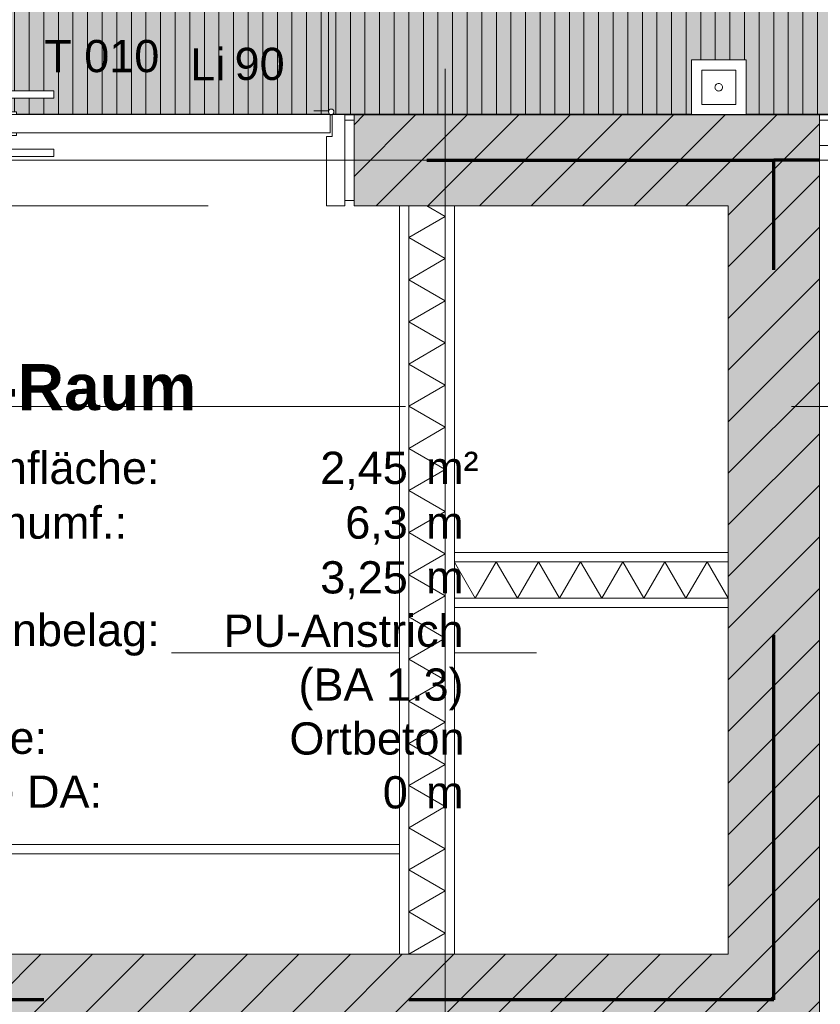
# Model space of a CAD drawing. Header units: metres. Extents: x -111 to 152, y -132 to 99.
# Tile 35 of 256: x -20.07 to -17.87, y -18.51 to -15.82. Entities that reach past the tile are written whole.
import ezdxf
from ezdxf.enums import TextEntityAlignment as Align

# ---------------------------------------------------------------- set-up
doc = ezdxf.new("R2010")
doc.units = ezdxf.units.M
doc.header["$PDMODE"] = 1
doc.header["$PDSIZE"] = -2
for name, pattern in [('Achsen 01', [5.291531, 3.175, -1.058062, 0.352704, -0.705764]), ('gestrichelt - 01', [2, 1, -1]), ('ISO-07 Punktiert', [0.889, 0.127, -0.762]), ('Raster 01', [2, 1, -1]), ('VW-01 Strichlinie kurz', [2, 1, -1])]:
    doc.linetypes.add(name, pattern=pattern)
doc.layers.get('0').update_dxf_attribs({"lineweight": 25})
for name, color, linetype, lineweight in [('013_Beton und Stahlbetonarbeiten-000 Brandschutz', 7, 'Continuous', 9), ('013_Beton und Stahlbetonarbeiten-000 Unterzüge', 7, 'ISO-07 Punktiert', 13), ('013_Beton und Stahlbetonarbeiten-340 Innenwände', 7, 'Continuous', 18), ('027_Tischlerarbeiten-340 Innentüren', 7, 'Continuous', 9), ('031_Metallbauarbeiten-340 Innentüren _ Elemente', 7, 'Continuous', 9), ('039_Trockenbauarbeiten-340 Gipskarton', 7, 'Continuous', 9), ('_1.35m (3D)', 7, 'Continuous', 9), ('_EG (2D)', 7, 'Continuous', 9), ('_EG - DS (2D)', 7, 'Continuous', 9), ('_GRU (2D)', 7, 'Continuous', 9), ('AV1-Brandschutzkonzept-Brandschutzkonzept', 7, 'Continuous', 5), ('AV1-Schnitt Achsen', 7, 'Achsen 01', 18), ('AV1-Stempel-Raumstempel', 7, 'Continuous', 9), ('Bemaßung-Bemaßung', 7, 'Continuous', 9), ('Keine', 7, 'Continuous', 9)]:
    doc.layers.add(name, color=color, linetype=linetype, lineweight=lineweight)
for name, color, linetype, lineweight, true_color in [('013_Beton und Stahlbetonarbeiten-000 Sichtbeton-341 tragende In', 5, 'Continuous', 5, 0x0000ff), ('013_Beton und Stahlbetonarbeiten-000 Sichtbeton-344 Innenwandöf', 5, 'Continuous', 5, 0x0000ff), ('031_Metallbauarbeiten-350 Lamellendecke DS', 7, 'Continuous', 35, 0x666666), ('039_Trockenbauarbeiten-340 Dämmung', 7, 'Continuous', 9, 0xc0c0c0), ('AV1-Achsen', 1, 'Achsen 01', 18, 0xff0000), ('AV1-Raster', 7, 'Raster 01', 9, 0xa6a6a6), ('AV1-Stempel-Türnummern', 7, 'Continuous', 100, 0x02abea)]:
    doc.layers.add(name, color=color, linetype=linetype, lineweight=lineweight, true_color=true_color)
doc.layers.get('0').freeze()
doc.styles.add('Arial', font='arial.ttf')
doc.styles.add('Arial (bold)', font='arialbd.ttf')
doc.dimstyles.new('COE 50', dxfattribs={"dimtxt": 126.090495, "dimasz": 0.001414, "dimexe": 0.001, "dimexo": 0.01, "dimgap": 0.001, "dimtad": 1, "dimdec": 3, "dimtxsty": 'Arial', "dimblk": 'VW_SLASH-3', "dimblk1": 'VW_SLASH-3', "dimblk2": 'VW_SLASH-3', "dimcen": 0, "dimadec": 3, "dimazin": 0, "dimtfac": 0.8, "dimtdec": 3, "dimtix": 1, "dimtmove": 0, "dimatfit": 0, "dimldrblk": 'VW_SLASH-2', "dimfxl": 0.002, "dimfxlon": 1, "dimfrac": 2, "dimtolj": 1, "dimarcsym": 0})

# ---------------------------------------------------------------- blocks, each defined once
blk = doc.blocks.new('Group-2')
at = {"layer": 'AV1-Raster'}
for p, q in [((-18.9, -22.95), (-18.9, 1.35)), ((1.35, -16.2), (-40.5, -16.2)), ((1.35, -17.55), (-40.5, -17.55))]:
    blk.add_line(p, q, dxfattribs=at)
blk = doc.blocks.new('1.35m (3D)')
at = {"layer": 'AV1-Raster', "color": 7}
blk.add_blockref('Group-2', (0, 0), dxfattribs=at)
blk = doc.blocks.new('EG - DS (2D)')
at = {"layer": '031_Metallbauarbeiten-350 Lamellendecke DS', "linetype": 'Continuous', "lineweight": 0, "transparency": 33554508}
h = blk.add_hatch(color=254, dxfattribs=at)
h.paths.add_polyline_path([(-5.55, -5.525), (-31.125, -5.525), (-31.125, -7.35), (-25.575, -7.35), (-25.575, -13.625), (-23.075, -13.625), (-23.075, -7.975), (-16.075, -7.975), (-16.075, -13.625), (-23.075, -13.625), (-23.075, -16.075), (-16.075, -16.075), (-16.075, -16.05), (-5.55, -16.05)])
h.paths.add_polyline_path([(-8.0229, -7.95), (-8.0229, -13.65), (-13.575, -13.65), (-13.575, -7.95)])
at = {"layer": '031_Metallbauarbeiten-350 Lamellendecke DS', "linetype": 'Continuous', "lineweight": 9, "transparency": 33554508}
h = blk.add_hatch(dxfattribs=at)
h.set_pattern_fill('Lamellendecke', color=252, style=0, pattern_type=2)
h.set_pattern_definition([(90, (0, 0), (0.04, 0), [])])
h.paths.add_polyline_path([(-5.55, -5.525), (-31.125, -5.525), (-31.125, -7.35), (-25.575, -7.35), (-25.575, -13.625), (-23.075, -13.625), (-23.075, -7.975), (-16.075, -7.975), (-16.075, -13.625), (-23.075, -13.625), (-23.075, -16.075), (-16.075, -16.075), (-16.075, -16.05), (-5.55, -16.05)])
h.paths.add_polyline_path([(-8.0229, -7.95), (-8.0229, -13.65), (-13.575, -13.65), (-13.575, -7.95)])
at = {"layer": '031_Metallbauarbeiten-350 Lamellendecke DS', "flags": 128}
blk.add_lwpolyline([(-5.55, -5.525), (-31.125, -5.525), (-31.125, -7.35), (-25.575, -7.35), (-25.575, -13.625), (-23.075, -13.625), (-23.075, -7.975), (-16.075, -7.975), (-16.075, -13.625), (-23.075, -13.625), (-23.075, -16.075), (-16.075, -16.075), (-16.075, -16.05), (-5.55, -16.05)], close=True, dxfattribs=at)
blk = doc.blocks.new('Group-85')
at = {"color": 255}
blk.add_wipeout([(-0.0001, -0.1499), (0.1499, -0.1499), (0.1499, 0.0001), (-0.0001, 0.0001)], dxfattribs=at).dxf.layer = 'AV1-Brandschutzkonzept-Brandschutzkonzept'
at = {"layer": 'AV1-Brandschutzkonzept-Brandschutzkonzept', "color": 1, "true_color": 0xff0000, "flags": 128}
blk.add_lwpolyline([(-0.0001, -0.1499), (0.1499, -0.1499), (0.1499, 0.0001), (-0.0001, 0.0001)], close=True, dxfattribs=at)
at = {"color": 255}
blk.add_wipeout([(0.028, -0.1218), (0.1218, -0.1218), (0.1218, -0.028), (0.028, -0.028)], dxfattribs=at).dxf.layer = 'AV1-Brandschutzkonzept-Brandschutzkonzept'
at = {"layer": 'AV1-Brandschutzkonzept-Brandschutzkonzept', "color": 1, "true_color": 0xff0000, "flags": 128}
blk.add_lwpolyline([(0.028, -0.1218), (0.1218, -0.1218), (0.1218, -0.028), (0.028, -0.028)], close=True, dxfattribs=at)
at = {"layer": 'AV1-Brandschutzkonzept-Brandschutzkonzept', "color": 1, "lineweight": 5, "true_color": 0xff0000, "flags": 128}
blk.add_lwpolyline([(0.0644, -0.0749), (0.0644, -0.0749, 0.414214), (0.0749, -0.0854), (0.0749, -0.0854, 0.414214), (0.0854, -0.0749), (0.0854, -0.0749), (0.0854, -0.0749, 0.414214), (0.0749, -0.0644), (0.0749, -0.0644, 0.414214), (0.0644, -0.0749)], format="xyb", close=True, dxfattribs=at)
blk = doc.blocks.new('Handfeuermelder')
at = {"layer": 'AV1-Brandschutzkonzept-Brandschutzkonzept', "color": 7, "transparency": 33554687}
blk.add_blockref('Group-85', (0, 0), dxfattribs=at)
blk = doc.blocks.new('Group-174')
at = {"color": 255, "linetype": 'Continuous', "lineweight": 5}
blk.add_wipeout([(-18.375, 18.9), (-16.325, 18.9), (-16.325, 19), (-18.375, 19)], dxfattribs=at).dxf.layer = '039_Trockenbauarbeiten-340 Dämmung'
blk = doc.blocks.new('Group-175')
at = {"layer": '039_Trockenbauarbeiten-340 Dämmung', "transparency": 33554687, "flags": 128}
blk.add_lwpolyline([(-18.375, 19), (-18.3173, 18.9), (-18.2595, 19), (-18.2018, 18.9), (-18.1441, 19), (-18.0863, 18.9), (-18.0286, 19), (-17.9709, 18.9), (-17.9131, 19), (-17.8554, 18.9), (-17.7976, 19), (-17.7399, 18.9), (-17.6822, 19), (-17.6244, 18.9), (-17.5667, 19), (-17.509, 18.9), (-17.4512, 19), (-17.3935, 18.9), (-17.3358, 19), (-17.278, 18.9), (-17.2203, 19), (-17.1626, 18.9), (-17.1048, 19), (-17.0471, 18.9), (-16.9894, 19), (-16.9316, 18.9), (-16.8739, 19), (-16.8162, 18.9), (-16.7584, 19), (-16.7007, 18.9), (-16.6429, 19), (-16.5852, 18.9), (-16.5275, 19), (-16.4697, 18.9), (-16.412, 19), (-16.3543, 18.9), (-16.325, 18.9507)], dxfattribs=at)
blk = doc.blocks.new('Group-176')
at = {"layer": '039_Trockenbauarbeiten-340 Dämmung'}
blk.add_blockref('Group-174', (0, 0), dxfattribs=at)
at = {"layer": '039_Trockenbauarbeiten-340 Dämmung', "transparency": 33554687}
blk.add_blockref('Group-175', (0, 0), dxfattribs=at)
blk = doc.blocks.new('Parametric Object-22')
at = {"layer": '039_Trockenbauarbeiten-340 Dämmung', "color": 7, "transparency": 33554687}
blk.add_blockref('Group-176', (0, 0), dxfattribs=at)
at = {"layer": '039_Trockenbauarbeiten-340 Dämmung', "color": 0, "flags": 1}
for tag in ['IFC_UUID', 'instanceID', 'prm0_name', 'prm0_type', 'prm0_value', 'prm1_name', 'prm1_type', 'prm1_value', 'prm2_name', 'prm2_type', 'prm2_value', 'prm3_name', 'prm3_type', 'prm3_value', 'prm4_name', 'prm4_type', 'prm4_value', 'prm5_name', 'prm5_type', 'prm5_value', 'prm6_name', 'prm6_type', 'prm6_value']:
    blk.add_attdef(tag, (-19, -18.375), '', height=0.00018, dxfattribs=at)
blk = doc.blocks.new('Group-177')
at = {"color": 255, "linetype": 'Continuous', "lineweight": 5}
blk.add_wipeout([(-17.3, 18.125), (-17.3, 18.875), (-17.4, 18.875), (-17.4, 18.125)], dxfattribs=at).dxf.layer = '039_Trockenbauarbeiten-340 Dämmung'
blk = doc.blocks.new('Group-178')
at = {"layer": '039_Trockenbauarbeiten-340 Dämmung', "transparency": 33554687, "flags": 128}
blk.add_lwpolyline([(-17.4, 18.125), (-17.3, 18.1827), (-17.4, 18.2405), (-17.3, 18.2982), (-17.4, 18.3559), (-17.3, 18.4137), (-17.4, 18.4714), (-17.3, 18.5291), (-17.4, 18.5869), (-17.3, 18.6446), (-17.4, 18.7024), (-17.3, 18.7601), (-17.4, 18.8178), (-17.301, 18.875)], dxfattribs=at)
blk = doc.blocks.new('Group-179')
at = {"layer": '039_Trockenbauarbeiten-340 Dämmung'}
blk.add_blockref('Group-177', (0, 0), dxfattribs=at)
at = {"layer": '039_Trockenbauarbeiten-340 Dämmung', "transparency": 33554687}
blk.add_blockref('Group-178', (0, 0), dxfattribs=at)
blk = doc.blocks.new('Parametric Object-23')
at = {"layer": '039_Trockenbauarbeiten-340 Dämmung', "color": 7, "transparency": 33554687}
blk.add_blockref('Group-179', (0, 0), dxfattribs=at)
at = {"layer": '039_Trockenbauarbeiten-340 Dämmung', "color": 0, "flags": 1}
for tag in ['IFC_UUID', 'instanceID', 'prm0_name', 'prm0_type', 'prm0_value', 'prm1_name', 'prm1_type', 'prm1_value', 'prm2_name', 'prm2_type', 'prm2_value', 'prm3_name', 'prm3_type', 'prm3_value', 'prm4_name', 'prm4_type', 'prm4_value', 'prm5_name', 'prm5_type', 'prm5_value', 'prm6_name', 'prm6_type', 'prm6_value']:
    blk.add_attdef(tag, (-18.875, -17.4), '', height=0.00018, dxfattribs=at)
blk = doc.blocks.new('COE - Innentür 1.55 - 01')
at = {"layer": '031_Metallbauarbeiten-340 Innentüren _ Elemente', "color": 253, "linetype": 'gestrichelt - 01', "lineweight": 9, "flags": 128}
for points in [[(0.0125, 1.4425), (-0.0075, 1.4425), (-0.0075, 1.48), (-0.1275, 1.48), (-0.1275, 1.5), (0.0125, 1.5)], [(0.065, 1.435), (0.065, 1.385), (-1.255, 1.385), (-1.255, 1.435)], [(-0.025, 1.435), (-0.025, 1.4425), (0.03, 1.4425), (0.03, 1.435)], [(0.0125, 1.3775), (-0.0075, 1.3775), (-0.0075, 1.34), (-0.1275, 1.34), (-0.1275, 1.32), (0.0125, 1.32)], [(-0.025, 1.3775), (-0.025, 1.385), (0.03, 1.385), (0.03, 1.3775)]]:
    blk.add_lwpolyline(points, close=True, dxfattribs=at)
at = {"layer": '031_Metallbauarbeiten-340 Innentüren _ Elemente', "color": 253, "linetype": 'gestrichelt - 01', "lineweight": 9}
blk.add_arc((-1.255, 1.435), 1.32, 270, 357.8307, dxfattribs=at)
at = {"color": 255}
blk.add_wipeout([(-1.34, 1.55), (-1.27, 1.55), (-1.27, 1.525), (-1.34, 1.525)], dxfattribs=at).dxf.layer = '031_Metallbauarbeiten-340 Innentüren _ Elemente'
at = {"layer": '031_Metallbauarbeiten-340 Innentüren _ Elemente', "flags": 128}
blk.add_lwpolyline([(-1.34, 1.55), (-1.27, 1.55), (-1.27, 1.525), (-1.34, 1.525)], close=True, dxfattribs=at)
at = {"color": 255}
blk.add_wipeout([(-1.305, 1.335), (-1.255, 1.335), (-1.255, 0.215), (-1.305, 0.215)], dxfattribs=at).dxf.layer = '031_Metallbauarbeiten-340 Innentüren _ Elemente'
at = {"layer": '031_Metallbauarbeiten-340 Innentüren _ Elemente', "color": 253, "flags": 128}
blk.add_lwpolyline([(-1.305, 1.335), (-1.255, 1.335), (-1.255, 0.215), (-1.305, 0.215)], close=True, dxfattribs=at)
at = {"color": 255}
blk.add_wipeout([(-1.315, 1.44), (-1.255, 1.44), (-1.255, 1.525), (-1.355, 1.525), (-1.355, 1.425), (-1.315, 1.425)], dxfattribs=at).dxf.layer = '031_Metallbauarbeiten-340 Innentüren _ Elemente'
at = {"layer": '031_Metallbauarbeiten-340 Innentüren _ Elemente', "flags": 128}
blk.add_lwpolyline([(-1.315, 1.44), (-1.255, 1.44), (-1.255, 1.525), (-1.355, 1.525), (-1.355, 1.425), (-1.315, 1.425)], close=True, dxfattribs=at)
at = {"color": 255}
for points in [[(-1.3125, 0.1675), (-1.3125, 0.1875), (-1.35, 0.1875), (-1.35, 0.3075), (-1.37, 0.3075), (-1.37, 0.1675)], [(-1.2475, 0.1675), (-1.2475, 0.1875), (-1.21, 0.1875), (-1.21, 0.3075), (-1.19, 0.3075), (-1.19, 0.1675)]]:
    blk.add_wipeout(points, dxfattribs=at).dxf.layer = '031_Metallbauarbeiten-340 Innentüren _ Elemente'
at = {"layer": '031_Metallbauarbeiten-340 Innentüren _ Elemente', "flags": 128}
for points in [[(-1.3125, 0.1675), (-1.3125, 0.1875), (-1.35, 0.1875), (-1.35, 0.3075), (-1.37, 0.3075), (-1.37, 0.1675)], [(-1.2475, 0.1675), (-1.2475, 0.1875), (-1.21, 0.1875), (-1.21, 0.3075), (-1.19, 0.3075), (-1.19, 0.1675)]]:
    blk.add_lwpolyline(points, close=True, dxfattribs=at)
at = {"color": 255}
for points in [[(-1.3125, 0.205), (-1.305, 0.205), (-1.305, 0.15), (-1.3125, 0.15)], [(-1.255, 0.205), (-1.2475, 0.205), (-1.2475, 0.15), (-1.255, 0.15)]]:
    blk.add_wipeout(points, dxfattribs=at).dxf.layer = '031_Metallbauarbeiten-340 Innentüren _ Elemente'
at = {"layer": '031_Metallbauarbeiten-340 Innentüren _ Elemente', "flags": 128}
for points in [[(-1.3125, 0.205), (-1.305, 0.205), (-1.305, 0.15), (-1.3125, 0.15)], [(-1.255, 0.205), (-1.2475, 0.205), (-1.2475, 0.15), (-1.255, 0.15)]]:
    blk.add_lwpolyline(points, close=True, dxfattribs=at)
at = {"color": 255}
blk.add_wipeout([(-1.255, 0.115), (-1.305, 0.115), (-1.305, 0.24), (-1.29, 0.24), (-1.29, 0.215), (-1.27, 0.215), (-1.27, 0.24), (-1.255, 0.24)], dxfattribs=at).dxf.layer = '031_Metallbauarbeiten-340 Innentüren _ Elemente'
at = {"layer": '031_Metallbauarbeiten-340 Innentüren _ Elemente', "flags": 128}
blk.add_lwpolyline([(-1.255, 0.115), (-1.305, 0.115), (-1.305, 0.24), (-1.29, 0.24), (-1.29, 0.215), (-1.27, 0.215), (-1.27, 0.24), (-1.255, 0.24)], close=True, dxfattribs=at)
at = {"color": 255}
for points in [[(-1.29, 1.335), (-1.27, 1.335), (-1.27, 0.215), (-1.29, 0.215)], [(-1.315, 0.11), (-1.255, 0.11), (-1.255, 0.025), (-1.355, 0.025), (-1.355, 0.125), (-1.315, 0.125)]]:
    blk.add_wipeout(points, dxfattribs=at).dxf.layer = '031_Metallbauarbeiten-340 Innentüren _ Elemente'
at = {"layer": '031_Metallbauarbeiten-340 Innentüren _ Elemente', "flags": 128}
for points in [[(-1.29, 1.335), (-1.27, 1.335), (-1.27, 0.215), (-1.29, 0.215)], [(-1.315, 0.11), (-1.255, 0.11), (-1.255, 0.025), (-1.355, 0.025), (-1.355, 0.125), (-1.315, 0.125)]]:
    blk.add_lwpolyline(points, close=True, dxfattribs=at)
at = {"color": 255}
for points in [[(-1.255, 1.435), (-1.305, 1.435), (-1.305, 1.31), (-1.29, 1.31), (-1.29, 1.335), (-1.27, 1.335), (-1.27, 1.31), (-1.255, 1.31)], [(-1.34, 0.025), (-1.27, 0.025), (-1.27, 0), (-1.34, 0)]]:
    blk.add_wipeout(points, dxfattribs=at).dxf.layer = '031_Metallbauarbeiten-340 Innentüren _ Elemente'
at = {"layer": '031_Metallbauarbeiten-340 Innentüren _ Elemente', "flags": 128}
for points in [[(-1.255, 1.435), (-1.305, 1.435), (-1.305, 1.31), (-1.29, 1.31), (-1.29, 1.335), (-1.27, 1.335), (-1.27, 1.31), (-1.255, 1.31)], [(-1.34, 0.025), (-1.27, 0.025), (-1.27, 0), (-1.34, 0)]]:
    blk.add_lwpolyline(points, close=True, dxfattribs=at)
blk = doc.blocks.new('COE - Innentür 1.10 _ 0.25')
at = {"layer": '027_Tischlerarbeiten-340 Innentüren', "color": 253, "linetype": 'gestrichelt - 01', "lineweight": 9, "transparency": 33554687, "flags": 128}
for points in [[(1.0325, 1.0375), (1.0125, 1.0375), (1.0125, 1.075), (0.8925, 1.075), (0.8925, 1.095), (1.0325, 1.095)], [(0.135, 1.03), (1.105, 1.03), (1.105, 0.98), (0.135, 0.98)], [(0.995, 1.03), (0.995, 1.0375), (1.05, 1.0375), (1.05, 1.03)], [(1.0325, 0.9725), (1.0125, 0.9725), (1.0125, 0.935), (0.8925, 0.935), (0.8925, 0.915), (1.0325, 0.915)], [(0.995, 0.9725), (0.995, 0.98), (1.05, 0.98), (1.05, 0.9725)]]:
    blk.add_lwpolyline(points, close=True, dxfattribs=at)
at = {"layer": '027_Tischlerarbeiten-340 Innentüren', "color": 253, "linetype": 'gestrichelt - 01', "lineweight": 9, "transparency": 33554687}
blk.add_arc((0.1325, 1.0375), 0.9725, 269.5581, 356.6163, dxfattribs=at)
at = {"color": 255}
for points in [[(-0.11, 1.1), (0.11, 1.1), (0.11, 1.075), (-0.11, 1.075)], [(-0.11, 0.025), (0.11, 0.025), (0.11, 0), (-0.11, 0)]]:
    blk.add_wipeout(points, dxfattribs=at).dxf.layer = '027_Tischlerarbeiten-340 Innentüren'
at = {"layer": '027_Tischlerarbeiten-340 Innentüren', "flags": 128}
for points in [[(-0.11, 1.1), (0.11, 1.1), (0.11, 1.075), (-0.11, 1.075)], [(-0.11, 0.025), (0.11, 0.025), (0.11, 0), (-0.11, 0)]]:
    blk.add_lwpolyline(points, close=True, dxfattribs=at)
at = {"color": 255}
blk.add_wipeout([(0.125, 0.06), (0.065, 0.06), (0.065, 0.075), (-0.125, 0.075), (-0.125, 0.025), (0.125, 0.025)], dxfattribs=at).dxf.layer = '027_Tischlerarbeiten-340 Innentüren'
at = {"layer": '027_Tischlerarbeiten-340 Innentüren', "flags": 128}
blk.add_lwpolyline([(0.125, 0.06), (0.065, 0.06), (0.065, 0.075), (-0.125, 0.075), (-0.125, 0.025), (0.125, 0.025)], close=True, dxfattribs=at)
at = {"color": 255}
blk.add_wipeout([(0.125, 1.035), (0.125, 0.065), (0.075, 0.065), (0.075, 1.035)], dxfattribs=at).dxf.layer = '027_Tischlerarbeiten-340 Innentüren'
at = {"layer": '027_Tischlerarbeiten-340 Innentüren', "flags": 128}
blk.add_lwpolyline([(0.125, 1.035), (0.125, 0.065), (0.075, 0.065), (0.075, 1.035)], close=True, dxfattribs=at)
at = {"color": 255}
for points in [[(0.125, 1.04), (0.065, 1.04), (0.065, 1.025), (-0.125, 1.025), (-0.125, 1.075), (0.125, 1.075)], [(0.0675, 0.1375), (0.0675, 0.1575), (0.03, 0.1575), (0.03, 0.2775), (0.01, 0.2775), (0.01, 0.1375)], [(0.1325, 0.1375), (0.1325, 0.1575), (0.17, 0.1575), (0.17, 0.2775), (0.19, 0.2775), (0.19, 0.1375)]]:
    blk.add_wipeout(points, dxfattribs=at).dxf.layer = '027_Tischlerarbeiten-340 Innentüren'
at = {"layer": '027_Tischlerarbeiten-340 Innentüren', "flags": 128}
for points in [[(0.125, 1.04), (0.065, 1.04), (0.065, 1.025), (-0.125, 1.025), (-0.125, 1.075), (0.125, 1.075)], [(0.0675, 0.1375), (0.0675, 0.1575), (0.03, 0.1575), (0.03, 0.2775), (0.01, 0.2775), (0.01, 0.1375)], [(0.1325, 0.1375), (0.1325, 0.1575), (0.17, 0.1575), (0.17, 0.2775), (0.19, 0.2775), (0.19, 0.1375)]]:
    blk.add_lwpolyline(points, close=True, dxfattribs=at)
at = {"color": 255}
for points in [[(0.14, 1.0375), (0.1378, 1.0322), (0.1325, 1.03), (0.1272, 1.0322), (0.125, 1.0375), (0.1272, 1.0428), (0.1325, 1.045), (0.1378, 1.0428)], [(0.0675, 0.175), (0.075, 0.175), (0.075, 0.12), (0.0675, 0.12)], [(0.125, 0.175), (0.1325, 0.175), (0.1325, 0.12), (0.125, 0.12)]]:
    blk.add_wipeout(points, dxfattribs=at).dxf.layer = '027_Tischlerarbeiten-340 Innentüren'
at = {"layer": '027_Tischlerarbeiten-340 Innentüren', "flags": 128}
for points in [[(0.0675, 0.175), (0.075, 0.175), (0.075, 0.12), (0.0675, 0.12)], [(0.125, 0.175), (0.1325, 0.175), (0.1325, 0.12), (0.125, 0.12)]]:
    blk.add_lwpolyline(points, close=True, dxfattribs=at)
at = {"layer": '027_Tischlerarbeiten-340 Innentüren'}
blk.add_circle((0.1325, 1.0375), 0.0075, dxfattribs=at)
blk = doc.blocks.new('VW_SLASH-3')
at = {"color": 0, "linetype": 'ByBlock', "lineweight": -2, "transparency": 16777216}
blk.add_line((0, 0), (-1, 0), dxfattribs=at)
at = {"color": 0, "linetype": 'Continuous', "lineweight": 15, "transparency": 16777216, "flags": 128}
blk.add_lwpolyline([(0.5, 0.5), (-0.5, -0.5)], dxfattribs=at)
blk = doc.blocks.new('*D486')
at = {"layer": 'Bemaßung-Bemaßung', "color": 0, "lineweight": -2}
for p, q in [((-20.425, -23.175), (-20.425, -23.325)), ((-19.025, -23.175), (-19.025, -23.325)), ((-19.0957, -23.275), (-20.3543, -23.275))]:
    blk.add_line(p, q, dxfattribs=at)
at = {"layer": 'Defpoints', "color": 0}
for p in [(-20.425, -17.225), (-19.025, -17.35), (-20.425, -23.275)]:
    blk.add_point(p, dxfattribs=at)
at = {"layer": 'Bemaßung-Bemaßung', "color": 0, "lineweight": -2, "xscale": 0.070693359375, "yscale": 0.070693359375, "zscale": 0.070693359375, "rotation": 180}
blk.add_blockref('VW_SLASH-3', (-20.425, -23.275), dxfattribs=at)
at = {"layer": 'Bemaßung-Bemaßung', "color": 0, "lineweight": -2, "xscale": 0.070693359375, "yscale": 0.070693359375, "zscale": 0.070693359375}
blk.add_blockref('VW_SLASH-3', (-19.025, -23.275), dxfattribs=at)
at = {"layer": 'Bemaßung-Bemaßung', "color": 0, "insert": (-19.725, -23.1492), "char_height": 0.12609, "attachment_point": 5, "style": 'Arial'}
blk.add_mtext('\\A1;1,40', dxfattribs=at)
blk = doc.blocks.new('VW_SLASH-2')
at = {"color": 0, "linetype": 'ByBlock', "lineweight": -2, "transparency": 16777216}
blk.add_line((0, 0), (-1, 0), dxfattribs=at)
at = {"color": 0, "linetype": 'Continuous', "lineweight": 15, "transparency": 16777216, "flags": 128}
blk.add_lwpolyline([(0.5, 0.5), (-0.5, -0.5)], dxfattribs=at)
blk = doc.blocks.new('*D487')
at = {"layer": 'Bemaßung-Bemaßung', "color": 0, "lineweight": -2}
for p, q in [((-19.025, -23.175), (-19.025, -23.325)), ((-18.875, -23.175), (-18.875, -23.325)), ((-19.0957, -23.275), (-19.1664, -23.275)), ((-18.875, -23.275), (-19.025, -23.275)), ((-18.8043, -23.275), (-18.7336, -23.275))]:
    blk.add_line(p, q, dxfattribs=at)
at = {"layer": 'Defpoints', "color": 0}
for p in [(-18.875, -17.275), (-19.025, -17.35), (-19.025, -23.275)]:
    blk.add_point(p, dxfattribs=at)
at = {"layer": 'Bemaßung-Bemaßung', "color": 0, "lineweight": -2, "xscale": 0.070693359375, "yscale": 0.070693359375, "zscale": 0.070693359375}
blk.add_blockref('VW_SLASH-3', (-19.025, -23.275), dxfattribs=at)
at = {"layer": 'Bemaßung-Bemaßung', "color": 0, "lineweight": -2, "xscale": 0.070693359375, "yscale": 0.070693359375, "zscale": 0.070693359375, "rotation": 180}
blk.add_blockref('VW_SLASH-3', (-18.875, -23.275), dxfattribs=at)
at = {"layer": 'Bemaßung-Bemaßung', "color": 0, "insert": (-18.95, -23.5931), "char_height": 0.12609, "attachment_point": 5, "style": 'Arial'}
blk.add_mtext('\\A1;15', dxfattribs=at)
blk = doc.blocks.new('*D488')
at = {"layer": 'Bemaßung-Bemaßung', "color": 0, "lineweight": -2}
for p, q in [((-18.875, -23.175), (-18.875, -23.325)), ((-18.125, -23.175), (-18.125, -23.325)), ((-18.1957, -23.275), (-18.8043, -23.275))]:
    blk.add_line(p, q, dxfattribs=at)
at = {"layer": 'Defpoints', "color": 0}
for p in [(-18.875, -17.275), (-18.125, -17.275), (-18.875, -23.275)]:
    blk.add_point(p, dxfattribs=at)
at = {"layer": 'Bemaßung-Bemaßung', "color": 0, "lineweight": -2, "xscale": 0.070693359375, "yscale": 0.070693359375, "zscale": 0.070693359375, "rotation": 180}
blk.add_blockref('VW_SLASH-3', (-18.875, -23.275), dxfattribs=at)
at = {"layer": 'Bemaßung-Bemaßung', "color": 0, "lineweight": -2, "xscale": 0.070693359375, "yscale": 0.070693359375, "zscale": 0.070693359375}
blk.add_blockref('VW_SLASH-3', (-18.125, -23.275), dxfattribs=at)
at = {"layer": 'Bemaßung-Bemaßung', "color": 0, "insert": (-18.5, -23.1609), "char_height": 0.12609, "attachment_point": 5, "style": 'Arial'}
blk.add_mtext('\\A1;75', dxfattribs=at)
blk = doc.blocks.new('*D489')
at = {"layer": 'Bemaßung-Bemaßung', "color": 0, "lineweight": -2}
for p, q in [((-18.125, -23.175), (-18.125, -23.325)), ((-17.875, -23.175), (-17.875, -23.325)), ((-18.1957, -23.275), (-18.2664, -23.275)), ((-17.875, -23.275), (-18.125, -23.275)), ((-17.8043, -23.275), (-17.7336, -23.275))]:
    blk.add_line(p, q, dxfattribs=at)
at = {"layer": 'Defpoints', "color": 0}
for p in [(-18.125, -17.275), (-17.875, -18.625), (-18.125, -23.275)]:
    blk.add_point(p, dxfattribs=at)
at = {"layer": 'Bemaßung-Bemaßung', "color": 0, "lineweight": -2, "xscale": 0.070693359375, "yscale": 0.070693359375, "zscale": 0.070693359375}
blk.add_blockref('VW_SLASH-3', (-18.125, -23.275), dxfattribs=at)
at = {"layer": 'Bemaßung-Bemaßung', "color": 0, "lineweight": -2, "xscale": 0.070693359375, "yscale": 0.070693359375, "zscale": 0.070693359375, "rotation": 180}
blk.add_blockref('VW_SLASH-3', (-17.875, -23.275), dxfattribs=at)
at = {"layer": 'Bemaßung-Bemaßung', "color": 0, "insert": (-18, -23.1606), "char_height": 0.12609, "attachment_point": 5, "style": 'Arial'}
blk.add_mtext('\\A1;25', dxfattribs=at)
blk = doc.blocks.new('Türnummer 2 - Innentür')
at = {"layer": '031_Metallbauarbeiten-340 Innentüren _ Elemente', "char_height": 0.08826, "attachment_point": 8, "line_spacing_factor": 0.965511, "style": 'Arial'}
for s, insert in [('Li', (0, -0.0671)), ('90', (0.1423, -0.0671))]:
    blk.add_mtext(s, dxfattribs=dict(at, insert=insert))
at = {"layer": '031_Metallbauarbeiten-340 Innentüren _ Elemente', "style": 'Arial'}
blk.add_attdef('Türnummer', text='', height=0.0883, dxfattribs=at).set_placement((-0.2903, -0.071), align=Align.BOTTOM_CENTER)
at = {"layer": '031_Metallbauarbeiten-340 Innentüren _ Elemente', "color": 7, "transparency": 33554687, "style": 'Arial'}
blk.add_attdef('Schallschutzklasse', text='', height=0.0883, dxfattribs=at).set_placement((-0.1763, -0.2296), align=Align.BOTTOM_CENTER)
at = {"layer": 'Keine', "color": 0, "flags": 1}
for tag, p in [('Lichte_Breite', (-0.4481, -0.3885)), ('Panikfunktion', (-0.4481, -0.5473)), ('AT-Nr.', (-0.4481, -0.7062))]:
    blk.add_attdef(tag, p, '', height=0.0883, dxfattribs=at)
blk = doc.blocks.new('Raumstempel - Symbol - 1 (2D)')
at = {"layer": 'AV1-Stempel-Raumstempel', "attachment_point": 1, "line_spacing_factor": 0.967919, "style": 'Arial'}
for s, insert, char_height in [('Raumfläche:', (0.2, -0.6736), 0.088263), ('m²', (1.6225, -0.6736), 0.08826), ('Raumumf.:', (0.2, -0.8236), 0.08826), ('m', (1.6225, -0.8236), 0.0883), ('LRH:', (0.2, -0.9736), 0.08826), ('m', (1.6225, -0.9736), 0.0883), ('Bodenbelag:', (0.2, -1.118), 0.088263), ('Decke:', (0.2, -1.4131), 0.08826), ('Höhe DA:', (0.2, -1.5607), 0.08826), ('m', (1.6225, -1.5625), 0.0883)]:
    blk.add_mtext(s, dxfattribs=dict(at, insert=insert, char_height=char_height))
at = {"layer": 'AV1-Stempel-Raumstempel'}
for tag, style, p in [('Raumnummer', 'Arial', (0.2, -0.2337)), ('Raumname', 'Arial (bold)', (0.2, -0.4337))]:
    blk.add_attdef(tag, text='', height=0.1261, dxfattribs=dict(at, style=style)).set_placement(p, align=Align.TOP_LEFT)
at = {"layer": 'AV1-Stempel-Raumstempel', "style": 'Arial'}
for tag, p in [('Raumfläche', (1.5725, -0.6736)), ('Raumumfang', (1.5725, -0.8236)), ('LRH', (1.5725, -0.9736)), ('Bodenbelag', (1.7253, -1.1199)), ('Bodendetail', (1.7253, -1.2674)), ('Decke', (1.7278, -1.415)), ('Höhe_DA', (1.5725, -1.5625))]:
    blk.add_attdef(tag, text='', height=0.0883, dxfattribs=at).set_placement(p, align=Align.TOP_RIGHT)
blk = doc.blocks.new('Group-718')
at = {"layer": 'AV1-Achsen'}
blk.add_line((-43.35, -16.2), (4.2, -16.2), dxfattribs=at)
blk = doc.blocks.new('Group-723')
at = {"layer": 'AV1-Schnitt Achsen'}
blk.add_line((-43.35, -16.875), (4.2, -16.875), dxfattribs=at)
blk = doc.blocks.new('GRU (2D)')
at = {"layer": 'AV1-Achsen', "color": 7}
blk.add_blockref('Group-718', (0, 0), dxfattribs=at)
at = {"layer": 'AV1-Schnitt Achsen', "color": 7}
blk.add_blockref('Group-723', (0, 0), dxfattribs=at)
blk = doc.blocks.new('EG (2D)')
at = {"layer": '013_Beton und Stahlbetonarbeiten-000 Brandschutz', "color": 14, "linetype": 'gestrichelt - 01', "lineweight": 70, "transparency": 33554687}
for q in [(-18, -16.2), (-22.95, -18.5)]:
    blk.add_line((-18, -18.5), q, dxfattribs=at)
at = {"layer": '013_Beton und Stahlbetonarbeiten-000 Unterzüge', "linetype": 'VW-01 Strichlinie kurz', "flags": 128}
for points in [[(-20.25, -16.325), (-20.25, -16.075), (-19.15, -16.075), (-19.15, -16.325)], [(-17.875, -16.325), (-17.875, -16.075), (-16.325, -16.075), (-16.325, -16.325)]]:
    blk.add_lwpolyline(points, close=True, dxfattribs=at)
at = {"layer": 'AV1-Brandschutzkonzept-Brandschutzkonzept', "color": 220, "linetype": 'gestrichelt - 01', "lineweight": 70, "true_color": 0xff00bc, "transparency": 33554687}
blk.add_line((-18.9507, -16.2), (-18, -16.2), dxfattribs=at)
at = {"layer": 'AV1-Brandschutzkonzept-Brandschutzkonzept', "color": 14, "linetype": 'gestrichelt - 01', "lineweight": 70, "transparency": 33554687}
for q in [(-18, -16.2), (-22.95, -18.5)]:
    blk.add_line((-18, -18.5), q, dxfattribs=at)
at = {"layer": 'AV1-Brandschutzkonzept-Brandschutzkonzept', "color": 7}
blk.add_blockref('Handfeuermelder', (-18.2254, -15.9251), dxfattribs=at)
at = {"color": 255}
for points in [[(-18.9, -18.375), (-18.9, -16.325), (-19, -16.325), (-19, -18.375)], [(-18.125, -17.3), (-18.875, -17.3), (-18.875, -17.4), (-18.125, -17.4)]]:
    blk.add_wipeout(points, dxfattribs=at).dxf.layer = '039_Trockenbauarbeiten-340 Dämmung'
at = {"layer": '039_Trockenbauarbeiten-340 Dämmung', "flags": 128}
for points in [[(-18.9, -18.375), (-18.9, -16.325), (-19, -16.325), (-19, -18.375)], [(-18.125, -17.3), (-18.875, -17.3), (-18.875, -17.4), (-18.125, -17.4)]]:
    blk.add_lwpolyline(points, close=True, dxfattribs=at)
at = {"layer": '027_Tischlerarbeiten-340 Innentüren', "color": 7, "xscale": -1, "rotation": 270}
blk.add_blockref('COE - Innentür 1.10 _ 0.25', (-20.25, -16.2), dxfattribs=at)
at = {"layer": '031_Metallbauarbeiten-340 Innentüren _ Elemente', "color": 7, "rotation": 270}
blk.add_blockref('COE - Innentür 1.55 - 01', (-17.875, -17.43), dxfattribs=at)
at = {"layer": '013_Beton und Stahlbetonarbeiten-000 Sichtbeton-341 tragende In', "color": 30}
blk.add_solid([(-19.15, -16.075), (-17.875, -16.075), (-19.15, -16.125), (-17.924, -16.125)], dxfattribs=at)
at = {"layer": '013_Beton und Stahlbetonarbeiten-000 Sichtbeton-344 Innenwandöf', "color": 30}
blk.add_solid([(-17.925, -16.125), (-17.925, -16.325), (-17.875, -16.075), (-17.875, -16.325)], dxfattribs=at)
at = {"layer": 'AV1-Brandschutzkonzept-Brandschutzkonzept', "color": 14, "linetype": 'gestrichelt - 01', "lineweight": 70, "transparency": 33554687}
blk.add_line((-17.875, -16.2), (-18, -16.2), dxfattribs=at)
at = {"layer": '039_Trockenbauarbeiten-340 Dämmung', "rotation": 90}
for name in ['Parametric Object-22', 'Parametric Object-23']:
    blk.add_blockref(name, (0, 0), dxfattribs=at)
at = {"layer": 'AV1-Stempel-Türnummern', "color": 7}
ref = blk.add_blockref('Türnummer 2 - Innentür', (-19.5509, -15.9143), dxfattribs=at)
ref.add_attrib('Türnummer', 'T 010', dxfattribs={"layer": '031_Metallbauarbeiten-340 Innentüren _ Elemente', "height": 0.08826, "style": 'Arial'}).set_placement((-19.8411, -15.9853), align=Align.BOTTOM_CENTER)
at = {"color": 255}
for points in [[(-19.025, -16.325), (-19.025, -18.375), (-19, -18.375), (-19, -16.325)], [(-18.875, -18.375), (-18.875, -16.325), (-18.9, -16.325), (-18.9, -18.375)]]:
    blk.add_wipeout(points, dxfattribs=at).dxf.layer = '039_Trockenbauarbeiten-340 Gipskarton'
at = {"layer": '039_Trockenbauarbeiten-340 Gipskarton', "flags": 128}
for points in [[(-19.025, -16.325), (-19.025, -18.375), (-19, -18.375), (-19, -16.325)], [(-18.875, -18.375), (-18.875, -16.325), (-18.9, -16.325), (-18.9, -18.375)]]:
    blk.add_lwpolyline(points, close=True, dxfattribs=at)
at = {"color": 255}
for points in [[(-18.875, -17.275), (-18.875, -17.3), (-18.125, -17.3), (-18.125, -17.275)], [(-18.875, -17.4), (-18.875, -17.425), (-18.125, -17.425), (-18.125, -17.4)], [(-19.025, -18.1), (-19.025, -18.075), (-20.425, -18.075), (-20.425, -18.1)]]:
    blk.add_wipeout(points, dxfattribs=at).dxf.layer = '039_Trockenbauarbeiten-340 Gipskarton'
at = {"layer": '013_Beton und Stahlbetonarbeiten-000 Sichtbeton-341 tragende In', "linetype": 'Continuous', "lineweight": 0}
blk.add_hatch(color=30, dxfattribs=at).paths.add_polyline_path([(-22.825, -21.475), (-22.825, -18.625), (-17.875, -18.625), (-17.875, -16.325), (-17.925, -16.325), (-17.925, -18.575), (-22.875, -18.575), (-22.875, -21.525)])
at = {"layer": '013_Beton und Stahlbetonarbeiten-340 Innenwände', "linetype": 'Continuous', "lineweight": 0, "true_color": 0xc0c0c0}
blk.add_hatch(color=9, dxfattribs=at).paths.add_polyline_path([(-22.15, -16.075), (-22.15, -16.325), (-22.825, -16.325), (-22.825, -18.375), (-18.125, -18.375), (-18.125, -16.325), (-19.15, -16.325), (-19.15, -16.075), (-17.875, -16.075), (-17.875, -18.625), (-22.825, -18.625), (-22.825, -21.475), (-23.075, -21.475), (-23.075, -16.075)])
at = {"layer": '013_Beton und Stahlbetonarbeiten-340 Innenwände', "linetype": 'Continuous', "lineweight": 13}
h = blk.add_hatch(dxfattribs=at)
h.set_pattern_fill('Stahlbeton', color=251, style=0, pattern_type=2)
h.set_pattern_definition([(45, (0, 0), (0.07071068, -0.07071068), [0.025, -0.025])])
h.paths.add_polyline_path([(-22.15, -16.075), (-22.15, -16.325), (-22.825, -16.325), (-22.825, -18.375), (-18.125, -18.375), (-18.125, -16.325), (-19.15, -16.325), (-19.15, -16.075), (-17.875, -16.075), (-17.875, -18.625), (-22.825, -18.625), (-22.825, -21.475), (-23.075, -21.475), (-23.075, -16.075)])
h = blk.add_hatch(dxfattribs=at)
h.set_pattern_fill('Stahlbeton-1', color=251, style=0, pattern_type=2)
h.set_pattern_definition([(-135, (0.03106, -0.03313), (0.07071068, -0.07071068), [])])
h.paths.add_polyline_path([(-22.15, -16.075), (-22.15, -16.325), (-22.825, -16.325), (-22.825, -18.375), (-18.125, -18.375), (-18.125, -16.325), (-19.15, -16.325), (-19.15, -16.075), (-17.875, -16.075), (-17.875, -18.625), (-22.825, -18.625), (-22.825, -21.475), (-23.075, -21.475), (-23.075, -16.075)])
at = {"layer": '013_Beton und Stahlbetonarbeiten-340 Innenwände', "flags": 128}
blk.add_lwpolyline([(-22.15, -16.075), (-22.15, -16.325), (-22.825, -16.325), (-22.825, -18.375), (-18.125, -18.375), (-18.125, -16.325), (-19.15, -16.325), (-19.15, -16.075), (-17.875, -16.075), (-17.875, -18.625), (-22.825, -18.625), (-22.825, -21.475), (-23.075, -21.475), (-23.075, -16.075)], close=True, dxfattribs=at)
at = {"layer": '039_Trockenbauarbeiten-340 Gipskarton', "flags": 128}
for points in [[(-18.875, -17.275), (-18.875, -17.3), (-18.125, -17.3), (-18.125, -17.275)], [(-18.875, -17.4), (-18.875, -17.425), (-18.125, -17.425), (-18.125, -17.4)], [(-19.025, -18.1), (-19.025, -18.075), (-20.425, -18.075), (-20.425, -18.1)]]:
    blk.add_lwpolyline(points, close=True, dxfattribs=at)
at = {"layer": 'AV1-Stempel-Raumstempel'}
blk.add_blockref('Raumstempel - Symbol - 1 (2D)', (-20.575, -16.325), dxfattribs=at).add_auto_attribs({'Raumname': 'UV-Raum', 'Raumnummer': '010', 'Bodendetail': '(BA 1.3)', 'Raumfläche': '2,45', 'LRH': '3,25', 'Raumumfang': '6,3', 'Höhe_DA': '0', 'Decke': 'Ortbeton', 'Bodenbelag': 'PU-Anstrich'})
at = {"layer": 'Bemaßung-Bemaßung'}
for base, p1, p2, text, override, picture, middle in [((-20.425, -23.275), (-19.025, -17.35), (-20.425, -17.225), '1,40', {"dimtxt": 0.12609, "dimasz": 0.070693, "dimexe": 0.05, "dimgap": 0.05, "dimpost": '<>', "dimtxsty": 'Arial', "dimtmove": 2, "dimfxl": 0.1}, '*D486', (-19.725, -23.1492)), ((-19.025, -23.275), (-18.875, -17.275), (-19.025, -17.35), '15', {"dimtxt": 0.12609, "dimasz": 0.070693, "dimexe": 0.05, "dimgap": 0.05, "dimpost": '<>', "dimtxsty": 'Arial', "dimtix": 0, "dimtmove": 2, "dimfxl": 0.1}, '*D487', (-18.95, -23.5931)), ((-18.875, -23.275), (-18.125, -17.275), (-18.875, -17.275), '75', {"dimtxt": 0.12609, "dimasz": 0.070693, "dimexe": 0.05, "dimgap": 0.05, "dimpost": '<>', "dimtxsty": 'Arial', "dimtmove": 2, "dimfxl": 0.1}, '*D488', (-18.5, -23.1609)), ((-18.125, -23.275), (-17.875, -18.625), (-18.125, -17.275), '25', {"dimtxt": 0.12609, "dimasz": 0.070693, "dimexe": 0.05, "dimgap": 0.05, "dimpost": '<>', "dimtxsty": 'Arial', "dimtmove": 2, "dimfxl": 0.1}, '*D489', (-18, -23.1606))]:
    dim = blk.add_linear_dim(base=base, p1=p1, p2=p2, text=text, dimstyle='COE 50', override=override, dxfattribs=at)
    dim.commit()
    dim.dimension.update_dxf_attribs({"geometry": picture, "text_midpoint": middle})

msp = doc.modelspace()

# ---------------------------------------------------------------- block references
at = {"layer": '_1.35m (3D)'}
msp.add_blockref('1.35m (3D)', (0, 0), dxfattribs=at)

# ---------------------------------------------------------------- next in the draw order: block references
at = {"layer": '_EG - DS (2D)'}
msp.add_blockref('EG - DS (2D)', (0, 0), dxfattribs=at)

# ---------------------------------------------------------------- next in the draw order: block references
at = {"layer": '_EG (2D)'}
msp.add_blockref('EG (2D)', (0, 0), dxfattribs=at)

# ---------------------------------------------------------------- next in the draw order: block references
at = {"layer": '_GRU (2D)'}
msp.add_blockref('GRU (2D)', (0, 0), dxfattribs=at)

doc.saveas('drawing.dxf')
